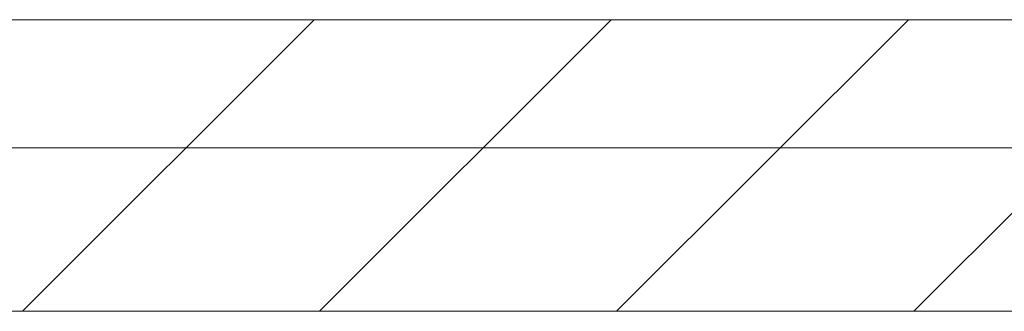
# Model space of a CAD drawing. Header units: millimetres. Extents: x 204754 to 499005, y -178579 to -103222.
# Tile 82 of 178: x 267348 to 267770, y -131035 to -130910. Entities that reach past the tile are written whole.
import ezdxf

# ---------------------------------------------------------------- set-up
doc = ezdxf.new("R2010")
doc.units = ezdxf.units.MM
doc.header["$MEASUREMENT"] = 0
doc.layers.get('0').update_dxf_attribs({"color": 252, "lineweight": 5})
for name, color, linetype, lineweight in [('Nowe_! NAZWY POM_Nr_pióra__19', 252, 'Continuous', 5), ('Nowe_220-A Ściany', 252, 'Continuous', 5), ('Nowe_220-A Ściany_Nr_pióra__93', 252, 'Continuous', 5)]:
    doc.layers.add(name, color=color, linetype=linetype, lineweight=lineweight)

# ---------------------------------------------------------------- blocks, each defined once
blk = doc.blocks.new('podkład 20251118')
at = {"layer": 'Nowe_! NAZWY POM_Nr_pióra__19', "color": 252, "linetype": 'Continuous', "lineweight": 5}
for p, q in [((266173.73, -130909.52), (269281.28, -130909.52)), ((267773.73, -130964.52), (266173.73, -130964.52))]:
    blk.add_line(p, q, dxfattribs=at)
at = {"layer": 'Nowe_220-A Ściany', "color": 252, "linetype": 'Continuous', "lineweight": 5}
for p, q in [((267349.43, -131034.52), (267474.43, -130909.52)), ((267454.23, -130929.72), (267474.43, -130909.52)), ((267476.71, -131034.52), (267601.71, -130909.52)), ((267603.99, -131034.52), (267728.99, -130909.52)), ((267731.27, -131034.52), (267856.27, -130909.52)), ((267476.71, -131034.52), (267490.72, -131020.51))]:
    blk.add_line(p, q, dxfattribs=at)
at = {"layer": 'Nowe_220-A Ściany_Nr_pióra__93', "color": 252, "linetype": 'Continuous', "lineweight": 5}
for p, q in [((267490.72, -130909.52), (266173.73, -130909.52)), ((267945.27, -130909.52), (267454.23, -130909.52)), ((266173.73, -131034.52), (267490.72, -131034.52)), ((267454.23, -131034.52), (267773.73, -131034.52))]:
    blk.add_line(p, q, dxfattribs=at)

msp = doc.modelspace()

# ---------------------------------------------------------------- block references
msp.add_blockref('podkład 20251118', (0, 0))

doc.saveas('drawing.dxf')
